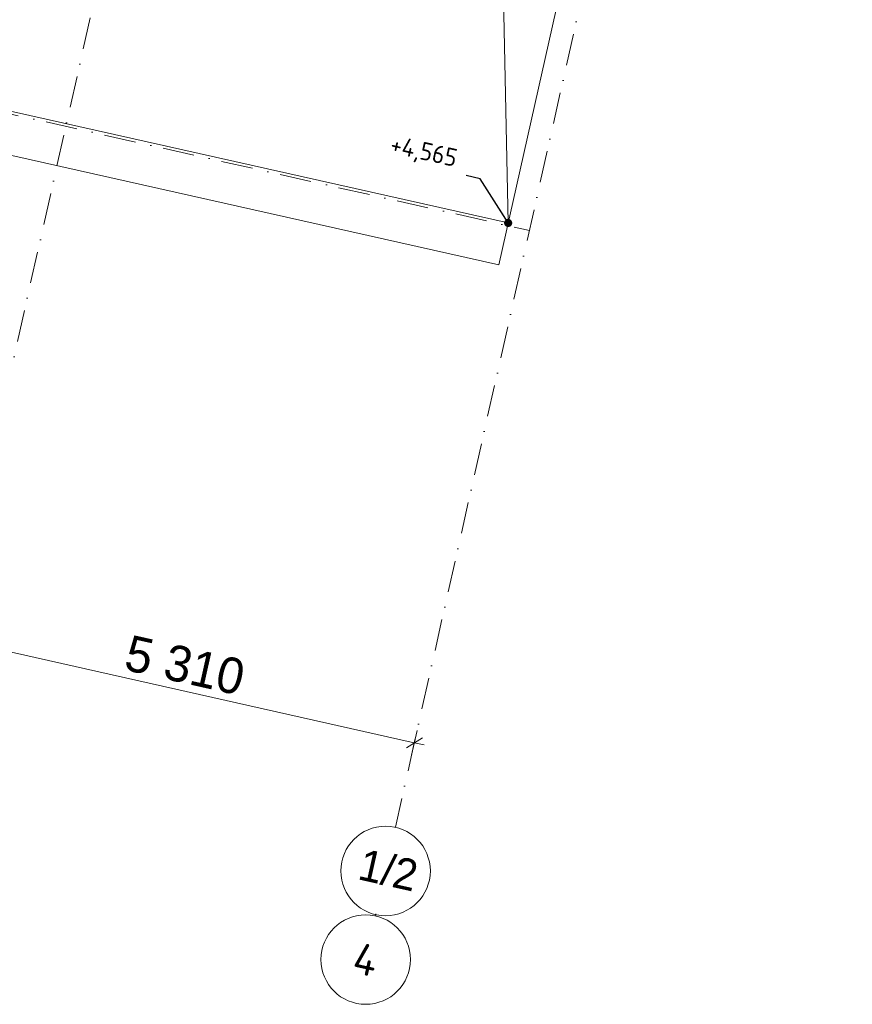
# Model space of a CAD drawing. Header units: millimetres. Extents: x -7218036 to -6930086, y 6128308 to 6355215.
# Tile 3 of 130: x -7191511 to -7182206, y 6128308 to 6139311. Entities that reach past the tile are written whole.
import ezdxf
from ezdxf.enums import TextEntityAlignment as Align

# ---------------------------------------------------------------- set-up
doc = ezdxf.new("R2010")
doc.units = ezdxf.units.MM
doc.header["$MEASUREMENT"] = 0
doc.linetypes.add('Штрихпунктирная', pattern=[670.277762, 352.777767, -176.388884, 0, -141.111112])
for name, color, linetype, lineweight in [('HELP_размеры_Ном._пера__120', 7, 'Continuous', 0), ('АР-Чертеж-Оси габаритные.АР_Ном._пера__120', 7, 'Continuous', 0), ('АР-Чертеж-Оси_Осевые размеры.АР_Ном._пера__1', 7, 'Continuous', 0), ('АР-Чертеж-Оси_Осевые размеры.АР_Ном._пера__120', 7, 'Continuous', 0), ('Кровля_Ном._пера__120', 7, 'Continuous', 0)]:
    doc.layers.add(name, color=color, linetype=linetype, lineweight=lineweight)
doc.layers.add('АР-Чертеж-Оси габаритные.АР', color=7, linetype='Continuous')
doc.layers.add('АР-Чертеж-Оси_Осевые размеры.АР', color=7, linetype='Continuous')
doc.styles.add('РЎР“Р•РќР•Р\xa0Р\x98Р\xa0_РЎРўР\x98Р›Р¬_3', font='GOTHIC.TTF')
doc.styles.add('РЎР“Р•РќР•Р\xa0Р\x98Р\xa0_РЎРўР\x98Р›Р¬_4', font='GOST_Common.ttf')
doc.styles.add('РЎР“Р•РќР•Р\xa0Р\x98Р\xa0_РЎРўР\x98Р›Р¬_7', font='isocpeur.ttf')
doc.dimstyles.new('СГЕНЕРИР_СТИЛЬ__1', dxfattribs={"dimtxt": 400, "dimasz": 142.5, "dimexe": 0.18, "dimexo": 0.0625, "dimgap": 0, "dimtad": 1, "dimdec": 0, "dimzin": 0, "dimdsep": 46, "dimtxsty": 'РЎР“Р•РќР•Р\xa0Р\x98Р\xa0_РЎРўР\x98Р›Р¬_3', "dimblk": 'ARROWHEAD_6', "dimblk1": 'ARROWHEAD_6', "dimblk2": 'ARROWHEAD_6', "dimcen": 0.09, "dimse1": 1, "dimse2": 1, "dimclrd": 7, "dimclre": 7, "dimclrt": 7, "dimazin": 0, "dimtfac": 1, "dimtdec": 4, "dimtmove": 0, "dimatfit": 3, "dimfxl": 1, "dimtolj": 1, "dimtzin": 0, "dimarcsym": 0})
doc.dimstyles.new('СГЕНЕРИР_СТИЛЬ__17', dxfattribs={"dimtxt": 0.18, "dimasz": 182.4, "dimexe": 0.18, "dimexo": 0.0625, "dimgap": 0, "dimtad": 0, "dimtih": 1, "dimtoh": 1, "dimdec": 4, "dimzin": 0, "dimdsep": 46, "dimcen": 0.09, "dimadec": 0, "dimazin": 0, "dimtfac": 1, "dimtdec": 4, "dimtmove": 0, "dimatfit": 3, "dimldrblk": 'ARROWHEAD_11', "dimfxl": 1, "dimtolj": 1, "dimtzin": 0, "dimarcsym": 0})

# ---------------------------------------------------------------- blocks, each defined once
blk = doc.blocks.new('Стандартный Маркер Сетки[136]_1', base_point=(-7182312, 6152552))
at = {"layer": 'АР-Чертеж-Оси_Осевые размеры.АР_Ном._пера__120', "color": 7, "linetype": 'Штрихпунктирная', "lineweight": 0}
for p, q in [((-7182531, 6151576), (-7187094, 6131262)), ((-7187094, 6131262), (-7187313, 6130286))]:
    blk.add_line(p, q, dxfattribs=at)
at = {"layer": 'АР-Чертеж-Оси_Осевые размеры.АР_Ном._пера__120', "color": 7, "linetype": 'Continuous', "lineweight": 0}
blk.add_circle((-7187422, 6129798), 500, dxfattribs=at)
at = {"layer": 'АР-Чертеж-Оси_Осевые размеры.АР_Ном._пера__120', "color": 7, "linetype": 'Штрихпунктирная', "lineweight": 0}
blk.add_point((-7187094, 6131262), dxfattribs=at)
blk.add_point((-7187094, 6131262), dxfattribs=at)
at = {"layer": 'АР-Чертеж-Оси_Осевые размеры.АР_Ном._пера__120', "color": 7, "lineweight": 0, "style": 'РЎР“Р•РќР•Р\xa0Р\x98Р\xa0_РЎРўР\x98Р›Р¬_3'}
blk.add_attdef('AC_MarkerText_1', text='', height=350, rotation=347.3417, dxfattribs=at).set_placement((-7187353, 6129979), align=Align.TOP_CENTER)
blk = doc.blocks.new('Стандартный Маркер Сетки[140]_1', base_point=(-7187530, 6129321))
at = {"layer": 'АР-Чертеж-Оси габаритные.АР_Ном._пера__120', "color": 7, "linetype": 'Штрихпунктирная', "lineweight": 0}
for q in [(-7187530, 6129321), (-7187535, 6129296), (-7187533, 6129308)]:
    blk.add_line((-7187533, 6129308), q, dxfattribs=at)
at = {"layer": 'АР-Чертеж-Оси габаритные.АР_Ном._пера__120', "color": 7, "linetype": 'Continuous', "lineweight": 0}
blk.add_circle((-7187645, 6128808), 500, dxfattribs=at)
at = {"layer": 'АР-Чертеж-Оси габаритные.АР_Ном._пера__120', "color": 7, "linetype": 'Штрихпунктирная', "lineweight": 0}
blk.add_point((-7187533, 6129308), dxfattribs=at)
blk.add_point((-7187533, 6129308), dxfattribs=at)
at = {"layer": 'АР-Чертеж-Оси габаритные.АР_Ном._пера__120', "color": 7, "lineweight": 0, "style": 'РЎР“Р•РќР•Р\xa0Р\x98Р\xa0_РЎРўР\x98Р›Р¬_7'}
blk.add_attdef('AC_MarkerText_1', text='', height=350, rotation=347.3417, dxfattribs=at).set_placement((-7187607, 6128979), align=Align.TOP_CENTER)
blk = doc.blocks.new('Стандартный Маркер Сетки[147]_1', base_point=(-7182312, 6152552))
at = {"layer": 'АР-Чертеж-Оси_Осевые размеры.АР_Ном._пера__120', "color": 7, "linetype": 'Штрихпунктирная', "lineweight": 0}
for p, q in [((-7182531, 6151576), (-7187094, 6131262)), ((-7187094, 6131262), (-7187313, 6130286))]:
    blk.add_line(p, q, dxfattribs=at)
at = {"layer": 'АР-Чертеж-Оси_Осевые размеры.АР_Ном._пера__120', "color": 7, "linetype": 'Continuous', "lineweight": 0}
blk.add_circle((-7187422, 6129798), 500, dxfattribs=at)
at = {"layer": 'АР-Чертеж-Оси_Осевые размеры.АР_Ном._пера__120', "color": 7, "linetype": 'Штрихпунктирная', "lineweight": 0}
blk.add_point((-7187094, 6131262), dxfattribs=at)
blk.add_point((-7187094, 6131262), dxfattribs=at)
at = {"layer": 'АР-Чертеж-Оси_Осевые размеры.АР_Ном._пера__120', "color": 7, "lineweight": 0, "style": 'РЎР“Р•РќР•Р\xa0Р\x98Р\xa0_РЎРўР\x98Р›Р¬_3'}
blk.add_attdef('AC_MarkerText_1', text='', height=350, rotation=347.3417, dxfattribs=at).set_placement((-7187353, 6129979), align=Align.TOP_CENTER)
blk = doc.blocks.new('Стандартный Маркер Сетки[150]_1', base_point=(-7182312, 6152552))
at = {"layer": 'АР-Чертеж-Оси_Осевые размеры.АР_Ном._пера__120', "color": 7, "linetype": 'Штрихпунктирная', "lineweight": 0}
for p, q in [((-7182531, 6151576), (-7187094, 6131262)), ((-7187094, 6131262), (-7187313, 6130286))]:
    blk.add_line(p, q, dxfattribs=at)
at = {"layer": 'АР-Чертеж-Оси_Осевые размеры.АР_Ном._пера__120', "color": 7, "linetype": 'Continuous', "lineweight": 0}
blk.add_circle((-7187422, 6129798), 500, dxfattribs=at)
at = {"layer": 'АР-Чертеж-Оси_Осевые размеры.АР_Ном._пера__120', "color": 7, "linetype": 'Штрихпунктирная', "lineweight": 0}
blk.add_point((-7187094, 6131262), dxfattribs=at)
blk.add_point((-7187094, 6131262), dxfattribs=at)
at = {"layer": 'АР-Чертеж-Оси_Осевые размеры.АР_Ном._пера__120', "color": 7, "lineweight": 0, "style": 'РЎР“Р•РќР•Р\xa0Р\x98Р\xa0_РЎРўР\x98Р›Р¬_3'}
blk.add_attdef('AC_MarkerText_1', text='', height=350, rotation=347.3417, dxfattribs=at).set_placement((-7187353, 6129979), align=Align.TOP_CENTER)
blk = doc.blocks.new('Стандартный Маркер Сетки[151]_1', base_point=(-7182312, 6152552))
at = {"layer": 'АР-Чертеж-Оси_Осевые размеры.АР_Ном._пера__120', "color": 7, "linetype": 'Штрихпунктирная', "lineweight": 0}
for p, q in [((-7182531, 6151576), (-7187094, 6131262)), ((-7187094, 6131262), (-7187313, 6130286))]:
    blk.add_line(p, q, dxfattribs=at)
at = {"layer": 'АР-Чертеж-Оси_Осевые размеры.АР_Ном._пера__120', "color": 7, "linetype": 'Continuous', "lineweight": 0}
blk.add_circle((-7187422, 6129798), 500, dxfattribs=at)
at = {"layer": 'АР-Чертеж-Оси_Осевые размеры.АР_Ном._пера__120', "color": 7, "linetype": 'Штрихпунктирная', "lineweight": 0}
blk.add_point((-7187094, 6131262), dxfattribs=at)
blk.add_point((-7187094, 6131262), dxfattribs=at)
at = {"layer": 'АР-Чертеж-Оси_Осевые размеры.АР_Ном._пера__120', "color": 7, "lineweight": 0, "style": 'РЎР“Р•РќР•Р\xa0Р\x98Р\xa0_РЎРўР\x98Р›Р¬_3'}
blk.add_attdef('AC_MarkerText_1', text='', height=350, rotation=347.3417, dxfattribs=at).set_placement((-7187353, 6129979), align=Align.TOP_CENTER)
blk = doc.blocks.new('Стандартный Маркер Сетки[161]_1', base_point=(-7182312, 6152552))
at = {"layer": 'АР-Чертеж-Оси_Осевые размеры.АР_Ном._пера__120', "color": 7, "linetype": 'Штрихпунктирная', "lineweight": 0}
for p, q in [((-7182531, 6151576), (-7187094, 6131262)), ((-7187094, 6131262), (-7187313, 6130286))]:
    blk.add_line(p, q, dxfattribs=at)
at = {"layer": 'АР-Чертеж-Оси_Осевые размеры.АР_Ном._пера__120', "color": 7, "linetype": 'Continuous', "lineweight": 0}
blk.add_circle((-7187422, 6129798), 500, dxfattribs=at)
at = {"layer": 'АР-Чертеж-Оси_Осевые размеры.АР_Ном._пера__120', "color": 7, "linetype": 'Штрихпунктирная', "lineweight": 0}
blk.add_point((-7187094, 6131262), dxfattribs=at)
blk.add_point((-7187094, 6131262), dxfattribs=at)
at = {"layer": 'АР-Чертеж-Оси_Осевые размеры.АР_Ном._пера__120', "color": 7, "lineweight": 0, "style": 'РЎР“Р•РќР•Р\xa0Р\x98Р\xa0_РЎРўР\x98Р›Р¬_3'}
blk.add_attdef('AC_MarkerText_1', text='', height=350, rotation=347.3417, dxfattribs=at).set_placement((-7187353, 6129979), align=Align.TOP_CENTER)
blk = doc.blocks.new('Стандартный Маркер Сетки[165]_1', base_point=(-7187530, 6129321))
at = {"layer": 'АР-Чертеж-Оси габаритные.АР_Ном._пера__120', "color": 7, "linetype": 'Штрихпунктирная', "lineweight": 0}
for q in [(-7187530, 6129321), (-7187535, 6129296), (-7187533, 6129308)]:
    blk.add_line((-7187533, 6129308), q, dxfattribs=at)
at = {"layer": 'АР-Чертеж-Оси габаритные.АР_Ном._пера__120', "color": 7, "linetype": 'Continuous', "lineweight": 0}
blk.add_circle((-7187645, 6128808), 500, dxfattribs=at)
at = {"layer": 'АР-Чертеж-Оси габаритные.АР_Ном._пера__120', "color": 7, "linetype": 'Штрихпунктирная', "lineweight": 0}
blk.add_point((-7187533, 6129308), dxfattribs=at)
blk.add_point((-7187533, 6129308), dxfattribs=at)
at = {"layer": 'АР-Чертеж-Оси габаритные.АР_Ном._пера__120', "color": 7, "lineweight": 0, "style": 'РЎР“Р•РќР•Р\xa0Р\x98Р\xa0_РЎРўР\x98Р›Р¬_7'}
blk.add_attdef('AC_MarkerText_1', text='', height=350, rotation=347.3417, dxfattribs=at).set_placement((-7187607, 6128979), align=Align.TOP_CENTER)
blk = doc.blocks.new('Стандартный Маркер Сетки[168]_1', base_point=(-7182312, 6152552))
at = {"layer": 'АР-Чертеж-Оси_Осевые размеры.АР_Ном._пера__120', "color": 7, "linetype": 'Штрихпунктирная', "lineweight": 0}
for p, q in [((-7182531, 6151576), (-7187094, 6131262)), ((-7187094, 6131262), (-7187313, 6130286))]:
    blk.add_line(p, q, dxfattribs=at)
at = {"layer": 'АР-Чертеж-Оси_Осевые размеры.АР_Ном._пера__120', "color": 7, "linetype": 'Continuous', "lineweight": 0}
blk.add_circle((-7187422, 6129798), 500, dxfattribs=at)
at = {"layer": 'АР-Чертеж-Оси_Осевые размеры.АР_Ном._пера__120', "color": 7, "linetype": 'Штрихпунктирная', "lineweight": 0}
blk.add_point((-7187094, 6131262), dxfattribs=at)
blk.add_point((-7187094, 6131262), dxfattribs=at)
at = {"layer": 'АР-Чертеж-Оси_Осевые размеры.АР_Ном._пера__120', "color": 7, "lineweight": 0, "style": 'РЎР“Р•РќР•Р\xa0Р\x98Р\xa0_РЎРўР\x98Р›Р¬_3'}
blk.add_attdef('AC_MarkerText_1', text='', height=350, rotation=347.3417, dxfattribs=at).set_placement((-7187353, 6129979), align=Align.TOP_CENTER)
blk = doc.blocks.new('Стандартный Маркер Сетки[171]_1', base_point=(-7182312, 6152552))
at = {"layer": 'АР-Чертеж-Оси_Осевые размеры.АР_Ном._пера__120', "color": 7, "linetype": 'Штрихпунктирная', "lineweight": 0}
for p, q in [((-7182531, 6151576), (-7187094, 6131262)), ((-7187094, 6131262), (-7187313, 6130286))]:
    blk.add_line(p, q, dxfattribs=at)
at = {"layer": 'АР-Чертеж-Оси_Осевые размеры.АР_Ном._пера__120', "color": 7, "linetype": 'Continuous', "lineweight": 0}
blk.add_circle((-7187422, 6129798), 500, dxfattribs=at)
at = {"layer": 'АР-Чертеж-Оси_Осевые размеры.АР_Ном._пера__120', "color": 7, "linetype": 'Штрихпунктирная', "lineweight": 0}
blk.add_point((-7187094, 6131262), dxfattribs=at)
blk.add_point((-7187094, 6131262), dxfattribs=at)
at = {"layer": 'АР-Чертеж-Оси_Осевые размеры.АР_Ном._пера__120', "color": 7, "lineweight": 0, "style": 'РЎР“Р•РќР•Р\xa0Р\x98Р\xa0_РЎРўР\x98Р›Р¬_3'}
blk.add_attdef('AC_MarkerText_1', text='', height=350, rotation=347.3417, dxfattribs=at).set_placement((-7187353, 6129979), align=Align.TOP_CENTER)
blk = doc.blocks.new('Стандартный Маркер Сетки[172]_1', base_point=(-7182312, 6152552))
at = {"layer": 'АР-Чертеж-Оси_Осевые размеры.АР_Ном._пера__120', "color": 7, "linetype": 'Штрихпунктирная', "lineweight": 0}
for p, q in [((-7182531, 6151576), (-7187094, 6131262)), ((-7187094, 6131262), (-7187313, 6130286))]:
    blk.add_line(p, q, dxfattribs=at)
at = {"layer": 'АР-Чертеж-Оси_Осевые размеры.АР_Ном._пера__120', "color": 7, "linetype": 'Continuous', "lineweight": 0}
blk.add_circle((-7187422, 6129798), 500, dxfattribs=at)
at = {"layer": 'АР-Чертеж-Оси_Осевые размеры.АР_Ном._пера__120', "color": 7, "linetype": 'Штрихпунктирная', "lineweight": 0}
blk.add_point((-7187094, 6131262), dxfattribs=at)
blk.add_point((-7187094, 6131262), dxfattribs=at)
at = {"layer": 'АР-Чертеж-Оси_Осевые размеры.АР_Ном._пера__120', "color": 7, "lineweight": 0, "style": 'РЎР“Р•РќР•Р\xa0Р\x98Р\xa0_РЎРўР\x98Р›Р¬_3'}
blk.add_attdef('AC_MarkerText_1', text='', height=350, rotation=347.3417, dxfattribs=at).set_placement((-7187353, 6129979), align=Align.TOP_CENTER)
blk = doc.blocks.new('*D1117', base_point=(-6566190, 6562678))
at = {"layer": 'АР-Чертеж-Оси_Осевые размеры.АР_Ном._пера__1', "color": 7, "linetype": 'Continuous', "lineweight": 0, "transparency": 16777216}
for p, q in [((-7192251, 6132531), (-7192313, 6132257)), ((-7192371, 6132337), (-7192192, 6132451)), ((-7187101, 6131230), (-7192282, 6132394)), ((-7187070, 6131368), (-7187132, 6131093)), ((-7187190, 6131174), (-7187011, 6131287)), ((-7186991, 6131206), (-7187101, 6131230))]:
    blk.add_line(p, q, dxfattribs=at)
at = {"layer": 'АР-Чертеж-Оси_Осевые размеры.АР_Ном._пера__1', "color": 7, "lineweight": 0, "transparency": 16777216, "insert": (-7190362, 6132045), "char_height": 400, "attachment_point": 7, "rotation": 347.3417, "style": 'РЎР“Р•РќР•Р\xa0Р\x98Р\xa0_РЎРўР\x98Р›Р¬_3'}
blk.add_mtext('\\A1;{\\pql;\\fCentury Gothic|b0|i0|c204|p0;\\W1.000000;5\xa0310}', dxfattribs=at)
blk = doc.blocks.new('ARROWHEAD_6')
at = {"color": 0, "linetype": 'Continuous', "lineweight": 0}
for p, q in [((0, 0), (-1, 0)), ((-0.5, -0.5), (0.5, 0.5))]:
    blk.add_line(p, q, dxfattribs=at)
blk = doc.blocks.new('*D1118', base_point=(-6566190, 6562678))
at = {"layer": 'АР-Чертеж-Оси_Осевые размеры.АР_Ном._пера__1', "color": 7, "linetype": 'Continuous', "lineweight": 0, "transparency": 16777216}
for p, q in [((-7194889, 6132903), (-7194709, 6133016)), ((-7192282, 6132394), (-7194799, 6132959)), ((-7192251, 6132531), (-7192313, 6132257)), ((-7192371, 6132337), (-7192192, 6132451)), ((-7187101, 6131230), (-7192282, 6132394))]:
    blk.add_line(p, q, dxfattribs=at)
at = {"layer": 'АР-Чертеж-Оси_Осевые размеры.АР_Ном._пера__1', "color": 7, "lineweight": 0, "transparency": 16777216, "insert": (-7194211, 6132909), "char_height": 400, "attachment_point": 7, "rotation": 347.3417, "style": 'РЎР“Р•РќР•Р\xa0Р\x98Р\xa0_РЎРўР\x98Р›Р¬_3'}
blk.add_mtext('\\A1;{\\pql;\\fCentury Gothic|b0|i0|c204|p0;\\W1.000000;2\xa0580}', dxfattribs=at)
blk = doc.blocks.new('ARROWHEAD_11')
at = {"color": 0, "linetype": 'Continuous', "lineweight": 0}
blk.add_line((0, 0), (-1, 0), dxfattribs=at)
at = {"color": 0, "linetype": 'Continuous', "lineweight": 0, "const_width": 0.25, "flags": 128}
blk.add_lwpolyline([(-0.125, 0, 1), (0.125, 0, 1)], format="xyb", close=True, dxfattribs=at)
blk = doc.blocks.new('Стандартный Маркер Сетки[298]_1', base_point=(-7177284, 6199173))
at = {"layer": 'АР-Чертеж-Оси_Осевые размеры.АР_Ном._пера__120', "color": 7, "linetype": 'Штрихпунктирная', "lineweight": 0}
blk.add_line((-7177503, 6198198), (-7192275, 6132426), dxfattribs=at)
at = {"layer": 'АР-Чертеж-Оси_Осевые размеры.АР_Ном._пера__120', "color": 7, "lineweight": 0, "style": 'РЎР“Р•РќР•Р\xa0Р\x98Р\xa0_РЎРўР\x98Р›Р¬_3'}
blk.add_attdef('AC_MarkerText_1', text='', height=350, rotation=347.3417, dxfattribs=at).set_placement((-7192533, 6131143), align=Align.TOP_CENTER)

msp = doc.modelspace()

# ---------------------------------------------------------------- linework, layer by layer
at = {"layer": 'АР-Чертеж-Оси_Осевые размеры.АР_Ном._пера__120', "color": 7, "linetype": 'Штрихпунктирная', "lineweight": 0}
msp.add_line((-7216072.2, 6143751.1), (-7185815, 6136955.5), dxfattribs=at)
at = {"layer": 'Кровля_Ном._пера__120', "color": 7, "linetype": 'Continuous', "lineweight": 0}
msp.add_line((-7186052.3, 6137039.8), (-7186381.8, 6152457.1), dxfattribs=at)
at = {"layer": 'Кровля_Ном._пера__120', "color": 7, "linetype": 'Continuous', "lineweight": 0, "flags": 128}
for points in [[(-7203370.3, 6159687.4), (-7204309.1, 6155508.9), (-7201186.7, 6154808), (-7202238.5, 6150124.8), (-7199130.8, 6149426.8), (-7200183.7, 6144743.8), (-7197065.2, 6144043.4), (-7198139.2, 6139262.5), (-7186157.5, 6136571.5)], [(-7189363.3, 6155838.6), (-7189844.6, 6153696), (-7182673.2, 6152085.4), (-7186157.5, 6136571.5)], [(-7196577.6, 6143933.8), (-7197546.1, 6139621.3), (-7186052.3, 6137039.8)]]:
    msp.add_lwpolyline(points, dxfattribs=at)
at = {"layer": 'Кровля_Ном._пера__120', "color": 7, "linetype": 'Continuous', "lineweight": 0}
msp.add_lwpolyline([(-7203370.3, 6159687.4), (-7204309.1, 6155508.9), (-7201186.7, 6154808), (-7202238.5, 6150124.8), (-7199130.8, 6149426.8), (-7200183.7, 6144743.8), (-7197065.2, 6144043.3), (-7198139.2, 6139262.5), (-7186157.5, 6136571.2)], dxfattribs=at)

# ---------------------------------------------------------------- block references
at = {"layer": 'АР-Чертеж-Оси габаритные.АР', "color": 8, "linetype": 'Continuous', "lineweight": 15}
for name in ['Стандартный Маркер Сетки[140]_1', 'Стандартный Маркер Сетки[165]_1']:
    msp.add_blockref(name, (-7187529.7, 6129321), dxfattribs=at).add_auto_attribs({'AC_MarkerText_1': '4'})
at = {"layer": 'АР-Чертеж-Оси_Осевые размеры.АР', "color": 8, "linetype": 'Continuous', "lineweight": 15}
msp.add_blockref('Стандартный Маркер Сетки[298]_1', (-7177283.5, 6199173.2), dxfattribs=at)
for name in ['Стандартный Маркер Сетки[136]_1', 'Стандартный Маркер Сетки[147]_1', 'Стандартный Маркер Сетки[150]_1', 'Стандартный Маркер Сетки[151]_1', 'Стандартный Маркер Сетки[161]_1', 'Стандартный Маркер Сетки[168]_1', 'Стандартный Маркер Сетки[171]_1', 'Стандартный Маркер Сетки[172]_1']:
    msp.add_blockref(name, (-7182312.1, 6152552), dxfattribs=at).add_auto_attribs({'AC_MarkerText_1': '1/2'})

# ---------------------------------------------------------------- texts
at = {"layer": 'HELP_размеры_Ном._пера__120', "color": 7, "linetype": 'Continuous', "lineweight": 0, "insert": (-7187025.8, 6137701.7), "char_height": 200, "attachment_point": 8, "rotation": 347.34172, "style": 'РЎР“Р•РќР•Р\xa0Р\x98Р\xa0_РЎРўР\x98Р›Р¬_4'}
msp.add_mtext('\\A1;{\\pqc;\\fGOST Common|b0|i0|c204|p0;\\W1.000000;+4,5\\fGOST Common|b0|i0|c204|p0;\\W1.000000;6\\fGOST Common|b0|i0|c204|p0;\\W1.000000;5}', dxfattribs=at)

# ---------------------------------------------------------------- dimensions: what is measured, and where the dimension line sits
at = {"layer": 'АР-Чертеж-Оси_Осевые размеры.АР', "color": 7, "linetype": 'Continuous', "lineweight": 0}
for base, p1, p2, picture, middle in [((-7194799.1, 6132959.3), (-7192603.4, 6130962), (-7195120.7, 6131527.4), '*D1118', (-7193497.4, 6132953.9)), ((-7192281.8, 6132394), (-7187065.9, 6131386.1), (-7192603.4, 6130962), '*D1117', (-7189648.3, 6132089.5))]:
    dim = msp.add_linear_dim(base=base, p1=p1, p2=p2, angle=167.34172, dimstyle='СГЕНЕРИР_СТИЛЬ__1', dxfattribs=at)
    dim.commit()
    dim.dimension.update_dxf_attribs({"geometry": picture, "text_midpoint": middle, "dimtype": 160, "text_rotation": 347.34172})

# ---------------------------------------------------------------- leaders
at = {"layer": 'HELP_размеры_Ном._пера__120', "color": 7, "linetype": 'Continuous', "lineweight": 0, "annotation_type": 0, "has_hookline": 1, "hookline_direction": 1, "text_width": 750, "horizontal_direction": (0.975694, -0.219136, 0)}
msp.add_leader([(-7186052.3, 6137039.8), (-7186365.6, 6137534.6), (-7186523.4, 6137570)], dimstyle='СГЕНЕРИР_СТИЛЬ__17', dxfattribs=at)

doc.saveas('drawing.dxf')
